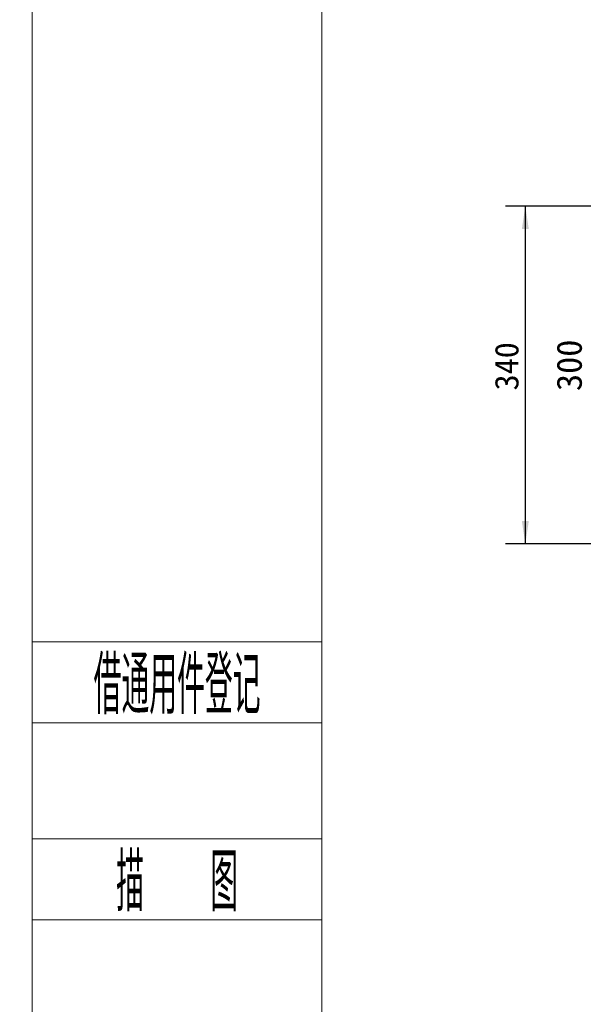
# Model space of a CAD drawing. Header units: millimetres. Extents: x 7702 to 16913, y -3294 to 4428.
# Tile 64 of 89: x 13183 to 13523, y -2764 to -2169. Entities that reach past the tile are written whole.
import ezdxf
from ezdxf.enums import TextEntityAlignment as Align

# ---------------------------------------------------------------- set-up
doc = ezdxf.new("R2010")
doc.units = ezdxf.units.MM
doc.header["$LTSCALE"] = 6
for name, color, linetype, lineweight in [('1轮廓实线层', 7, 'Continuous', 18), ('2细线层', 4, 'Continuous', 13), ('6文字层', 3, 'Continuous', 13), ('图框层', 7, 'Continuous', 18)]:
    doc.layers.add(name, color=color, linetype=linetype, lineweight=lineweight)
doc.layers.add('标注层', color=150, linetype='Continuous')
doc.styles.add('PC_TEXTSTYLE', font='ISOCP.SHX', dxfattribs={"width": 0.707, "bigfont": 'GBCBIG.SHX'})
doc.styles.add('SLDTEXTSTYLE1', font='txt')

# ---------------------------------------------------------------- blocks, each defined once
blk = doc.blocks.new('ZwmFrameMain_A4^_^无分区图框^_^portrait')
at = {"layer": '2细线层'}
blk.add_line((185, 292), (185, -5), dxfattribs=at)
blk = doc.blocks.new('ZwmFrameMain_1_A4^_^无分区图框^_^landscape')
at = {"layer": '1轮廓实线层'}
blk.add_line((0, 0), (0, 200), dxfattribs=at)
at = {"layer": '2细线层'}
blk.add_line((-25, -5), (-25, 205), dxfattribs=at)
blk = doc.blocks.new('ZwmFrameMain_1_附加栏')
at = {"layer": '2细线层'}
for p, q in [((-25, 102), (0, 102)), ((-25, 95), (0, 95)), ((-25, 85), (0, 85)), ((-25, 78), (0, 78))]:
    blk.add_line(p, q, dxfattribs=at)
at = {"layer": '6文字层', "color": 3, "style": 'PC_TEXTSTYLE'}
for s, width, p in [('借通用件登记', 0.667, (-12.5, 98.5)), ('描   图', 0.6667, (-12.5, 81.5))]:
    blk.add_text(s, height=5, dxfattribs=dict(at, width=width)).set_placement(p, align=Align.MIDDLE)
at = {"layer": '6文字层', "style": 'PC_TEXTSTYLE'}
for tag, width, p, p2 in [('借通用件登记', 0.671328, (-23.445, 86.356), (-1.254, 86.356)), ('描图', 2.120922, (-23.445, 69.36), (-1.254, 69.36)), ('校图', 2.149976, (-23.749, 52.06), (-1.254, 52.06)), ('旧底图总号', 0.761452, (-22.837, 35.67), (-1.862, 35.67)), ('签字', 2.026939, (-23.141, 18.37), (-1.558, 18.37)), ('日期', 1.89999, (-22.837, 1.374), (-2.166, 1.374))]:
    blk.add_attdef(tag, text='', height=5, dxfattribs=dict(at, width=width)).set_placement(p, p2, align=Align.FIT)

msp = doc.modelspace()

# ---------------------------------------------------------------- linework, layer by layer
at = {"layer": '标注层', "color": 4}
for p, q in [((13650.18, -2281.77), (13476.1, -2281.77)), ((13488.1, -2281.77), (13488.1, -2485.77)), ((13650.18, -2485.77), (13476.1, -2485.77))]:
    msp.add_line(p, q, dxfattribs=at)
for points in [[(13488.1, -2281.77), (13486, -2295.57), (13490.2, -2295.57)], [(13488.1, -2485.77), (13490.2, -2471.97), (13486, -2471.97)]]:
    msp.add_solid(points, dxfattribs=at)

# ---------------------------------------------------------------- block references
at = {"layer": '图框层'}
for name, p, xscale, yscale, zscale in [('ZwmFrameMain_A4^_^无分区图框^_^portrait', (8380.33, -3163.96), 26, 26, 26), ('ZwmFrameMain_1_A4^_^无分区图框^_^landscape', (13365.33, -3258.96), 7, 7, 7), ('ZwmFrameMain_1_附加栏', (13365.33, -3258.96), 7, 7, 7)]:
    msp.add_blockref(name, p, dxfattribs=dict(at, xscale=xscale, yscale=yscale, zscale=zscale))

# ---------------------------------------------------------------- texts
at = {"layer": '标注层', "attachment_point": 1, "rotation": 90, "style": 'SLDTEXTSTYLE1'}
for s, insert, char_height in [('{\\C3;340}', (13469.68, -2393.06), 14.287), ('\\A1;{\\C3;300}', (13506.98, -2393.43), 15.2363)]:
    msp.add_mtext(s, dxfattribs=dict(at, insert=insert, char_height=char_height))

doc.saveas('drawing.dxf')
